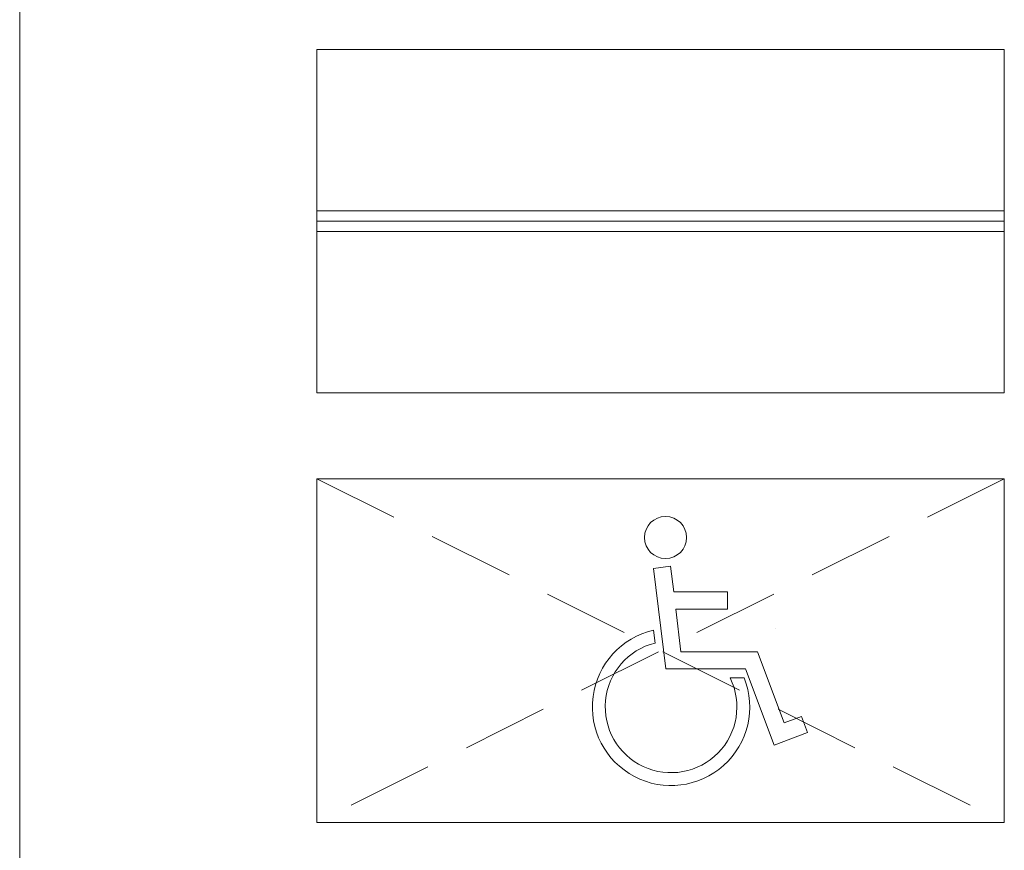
# Model space of a CAD drawing. Header units: inches. Extents: x 1156 to 71303, y -52654 to 51.
# Tile 109 of 151: x 63507 to 63793, y -44194 to -43952. Entities that reach past the tile are written whole.
import ezdxf

# ---------------------------------------------------------------- set-up
doc = ezdxf.new("R2010")
doc.units = ezdxf.units.IN
doc.header["$MEASUREMENT"] = 0
doc.linetypes.add('HIDDEN', pattern=[0.375, 0.25, -0.125])
doc.layers.get('0').update_dxf_attribs({"lineweight": 0})
doc.layers.add('A--tabelka rysunku', color=7, linetype='Continuous', lineweight=0)
doc.layers.add('p--obrzeże bet.', color=252, linetype='Continuous', lineweight=0)
doc.linetypes.add('OGRODZENIE1', pattern='A,0.4,-0.06,[143,RODZLIN.shx,S=0.012,R=0,X=0,Y=0],-0.06,0.4', length=0.92)

msp = doc.modelspace()

# ---------------------------------------------------------------- linework, layer by layer
at = {"linetype": 'Continuous', "ltscale": 12}
msp.add_line((63506.706, -44727.805), (63506.706, -40187.805), dxfattribs=at)
at = {"linetype": 'ByBlock', "ltscale": 12}
for p, q in [((63793.185, -44007.585), (63593.185, -44007.576)), ((63793.185, -44013.585), (63593.185, -44013.576))]:
    msp.add_line(p, q, dxfattribs=at)
at = {"linetype": 'OGRODZENIE1', "ltscale": 12}
msp.add_line((63793.185, -44010.585), (63593.185, -44010.576), dxfattribs=at)
for p, q in [((63691.133, -44111.652), (63696.096, -44111.052)), ((63691.133, -44111.652), (63694.67, -44140.907)), ((63696.096, -44111.052), (63696.999, -44118.518)), ((63712.661, -44118.518), (63696.999, -44118.518)), ((63712.661, -44123.518), (63712.661, -44118.518)), ((63697.604, -44123.518), (63712.661, -44123.518)), ((63697.604, -44123.518), (63699.102, -44135.907)), ((63691.126, -44129.637), (63691.579, -44133.384)), ((63699.102, -44135.907), (63721.351, -44135.907)), ((63721.351, -44135.907), (63729.169, -44156.62)), ((63694.67, -44140.907), (63717.894, -44140.907)), ((63717.894, -44140.907), (63726.256, -44163.064)), ((63713.434, -44143.556), (63717.53, -44143.556)), ((63729.169, -44156.62), (63734.181, -44154.729)), ((63726.256, -44163.064), (63735.947, -44159.407))]:
    msp.add_line(p, q)
for points in [[(63726.499, -44129.249), (63726.5, -44129.251)], [(63734.181, -44154.729), (63735.947, -44159.407)]]:
    msp.add_lwpolyline(points)
msp.add_circle((63694.621, -44102.674), 6.127)
for radius, start, end in [(22.905, 102.86112, 21.54431), (19.155, 104.03462, 26.04712)]:
    msp.add_arc((63696.224, -44151.967), radius, start, end)
at = {"layer": 'A--tabelka rysunku', "linetype": 'Continuous'}
for points in [[(63593.185, -44060.585), (63793.185, -44060.585), (63793.185, -43960.585), (63593.185, -43960.585)], [(63593.185, -44185.585), (63793.185, -44185.585), (63793.185, -44085.585), (63593.185, -44085.585)]]:
    msp.add_lwpolyline(points, close=True, dxfattribs=at)
at = {"layer": 'p--obrzeże bet.', "linetype": 'HIDDEN', "ltscale": 100}
for p, q in [((63593.185, -44085.585), (63793.185, -44185.585)), ((63793.185, -44085.585), (63593.185, -44185.585))]:
    msp.add_line(p, q, dxfattribs=at)

doc.saveas('drawing.dxf')
